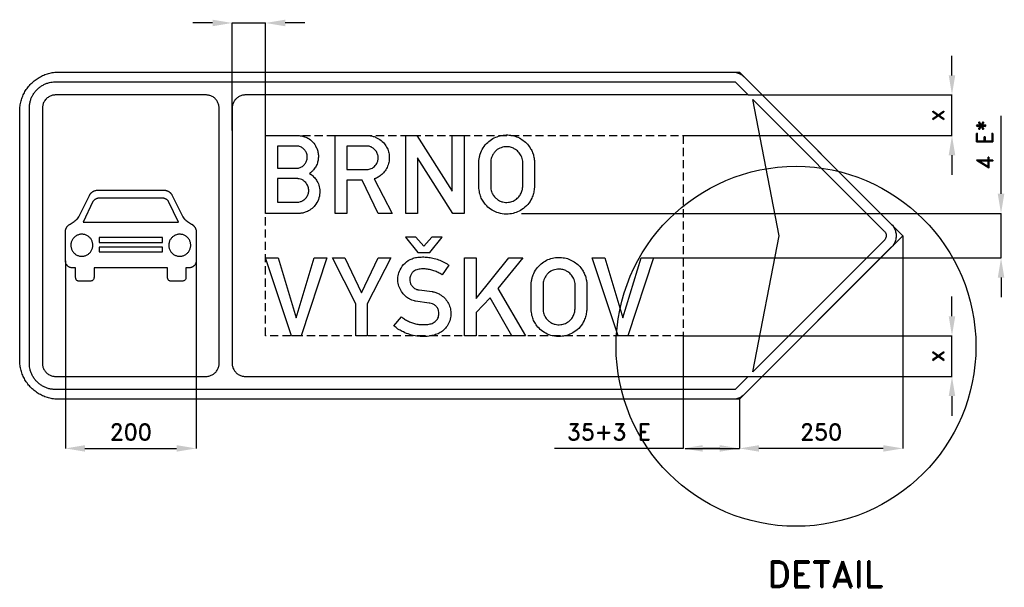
# Model space of a CAD drawing. Header units: millimetres. Extents: x 20 to 1525, y -373 to 1292.
# Tile 1 of 2: x 20 to 1525, y -373 to 494. Entities that reach past the tile are written whole.
import ezdxf

# ---------------------------------------------------------------- set-up
doc = ezdxf.new("R2010")
doc.units = ezdxf.units.MM
doc.header["$LTSCALE"] = 5
doc.linetypes.add('ČÁRKOVANÁX2', pattern=[1.5, 1, -0.5])
doc.layers.add('Kóty', color=2, linetype='Continuous')
doc.layers.add('Značka', color=7, linetype='Continuous')
doc.styles.get("Standard").update_dxf_attribs({"font": 'romand.shx', "height": 25})
doc.dimstyles.new('Standard1', dxfattribs={"dimtxt": 25, "dimasz": 30, "dimexe": 0.18, "dimexo": 0.0625, "dimgap": 12.5, "dimtad": 1, "dimdec": 0, "dimzin": 0, "dimdsep": 46, "dimtxsty": 'Standard', "dimcen": 0.09, "dimadec": 0, "dimazin": 0, "dimtfac": 1, "dimtdec": 0, "dimtofl": 0, "dimtmove": 0, "dimatfit": 3, "dimfxl": 1, "dimtolj": 1, "dimtzin": 0, "dimarcsym": 0})

# ---------------------------------------------------------------- blocks, each defined once
blk = doc.blocks.new('*D4')
at = {"layer": 'Defpoints', "color": 0, "transparency": 16777216}
for p in [(1369.6, 164.5), (1119.6, -85.5), (1119.6, -160.5)]:
    blk.add_point(p, dxfattribs=at)
at = {"layer": 'Kóty', "color": 0, "lineweight": -2, "transparency": 16777216}
for p, q in [((1369.6, 164.4), (1369.6, -160.7)), ((1119.6, -85.6), (1119.6, -160.7)), ((1339.6, -160.5), (1149.6, -160.5))]:
    blk.add_line(p, q, dxfattribs=at)
at = {"layer": 'Kóty', "color": 0, "transparency": 16777216}
for points in [[(1149.6, -155.5), (1149.6, -165.5), (1119.6, -160.5)], [(1339.6, -155.5), (1339.6, -165.5), (1369.6, -160.5)]]:
    blk.add_solid(points, dxfattribs=at)
at = {"layer": 'Kóty', "color": 0, "transparency": 16777216, "insert": (1244.6, -135.5), "char_height": 25, "attachment_point": 5}
blk.add_mtext('\\A1;250', dxfattribs=at)
blk = doc.blocks.new('*D5')
at = {"layer": 'Defpoints', "color": 0, "transparency": 16777216}
for p in [(1033.6, 11.5), (1119.6, -123.1), (1033.6, -160.5)]:
    blk.add_point(p, dxfattribs=at)
at = {"layer": 'Kóty', "color": 0, "lineweight": -2, "transparency": 16777216}
for p, q in [((1033.6, 11.4), (1033.6, -160.7)), ((1119.6, -123.2), (1119.6, -160.7)), ((1033.6, -160.5), (836.9, -160.5)), ((1089.6, -160.5), (1063.6, -160.5))]:
    blk.add_line(p, q, dxfattribs=at)
at = {"layer": 'Kóty', "color": 0, "transparency": 16777216}
for points in [[(1063.6, -155.5), (1063.6, -165.5), (1033.6, -160.5)], [(1089.6, -155.5), (1089.6, -165.5), (1119.6, -160.5)]]:
    blk.add_solid(points, dxfattribs=at)
at = {"layer": 'Kóty', "color": 0, "transparency": 16777216, "insert": (920.3, -135.5), "char_height": 25, "attachment_point": 5}
blk.add_mtext('\\A1;35+3 E', dxfattribs=at)
blk = doc.blocks.new('*D6')
at = {"layer": 'Defpoints', "color": 0, "transparency": 16777216}
for p in [(1133.2, 379.5), (1444.6, 379.5), (1033.6, 317.5)]:
    blk.add_point(p, dxfattribs=at)
at = {"layer": 'Kóty', "color": 0, "lineweight": -2, "transparency": 16777216}
for p, q in [((1444.6, 409.5), (1444.6, 439.5)), ((1133.3, 379.5), (1444.8, 379.5)), ((1033.6, 317.5), (1444.8, 317.5)), ((1444.6, 287.5), (1444.6, 257.5))]:
    blk.add_line(p, q, dxfattribs=at)
at = {"layer": 'Kóty', "color": 0, "transparency": 16777216}
for points in [[(1439.6, 409.5), (1449.6, 409.5), (1444.6, 379.5)], [(1439.6, 287.5), (1449.6, 287.5), (1444.6, 317.5)]]:
    blk.add_solid(points, dxfattribs=at)
at = {"layer": 'Kóty', "color": 0, "transparency": 16777216, "insert": (1419.6, 348.5), "char_height": 25, "attachment_point": 5, "rotation": 90}
blk.add_mtext('\\A1;x', dxfattribs=at)
blk = doc.blocks.new('*D7')
at = {"layer": 'Defpoints', "color": 0, "transparency": 16777216}
for p in [(1033.6, 11.5), (1133.2, -50.5), (1444.6, -50.5)]:
    blk.add_point(p, dxfattribs=at)
at = {"layer": 'Kóty', "color": 0, "lineweight": -2, "transparency": 16777216}
for p, q in [((1444.6, 41.5), (1444.6, 71.5)), ((1033.6, 11.5), (1444.8, 11.5)), ((1133.3, -50.5), (1444.8, -50.5)), ((1444.6, -80.5), (1444.6, -110.5))]:
    blk.add_line(p, q, dxfattribs=at)
at = {"layer": 'Kóty', "color": 0, "transparency": 16777216}
for points in [[(1439.6, 41.5), (1449.6, 41.5), (1444.6, 11.5)], [(1439.6, -80.5), (1449.6, -80.5), (1444.6, -50.5)]]:
    blk.add_solid(points, dxfattribs=at)
at = {"layer": 'Kóty', "color": 0, "transparency": 16777216, "insert": (1419.6, -19.5), "char_height": 25, "attachment_point": 5, "rotation": 90}
blk.add_mtext('\\A1;x', dxfattribs=at)
blk = doc.blocks.new('*D11')
at = {"layer": 'Defpoints', "color": 0, "transparency": 16777216}
for p in [(89.4, 126.3), (289.4, 126.3), (289.4, -160.5)]:
    blk.add_point(p, dxfattribs=at)
at = {"layer": 'Kóty', "color": 0, "lineweight": -2, "transparency": 16777216}
for p, q in [((89.4, 126.3), (89.4, -160.7)), ((289.4, 126.3), (289.4, -160.7)), ((119.4, -160.5), (259.4, -160.5))]:
    blk.add_line(p, q, dxfattribs=at)
at = {"layer": 'Kóty', "color": 0, "transparency": 16777216}
for points in [[(119.4, -155.5), (119.4, -165.5), (89.4, -160.5)], [(259.4, -155.5), (259.4, -165.5), (289.4, -160.5)]]:
    blk.add_solid(points, dxfattribs=at)
at = {"layer": 'Kóty', "color": 0, "transparency": 16777216, "insert": (189.4, -135.5), "char_height": 25, "attachment_point": 5}
blk.add_mtext('\\A1;200', dxfattribs=at)

msp = doc.modelspace()

# ---------------------------------------------------------------- linework, layer by layer
at = {"layer": 'Kóty'}
for p, q in [((314.4, 489.5), (284.4, 489.5)), ((344.4, 325.1), (344.4, 489.7)), ((395.4, 317.6), (395.4, 489.7)), ((455.4, 489.5), (425.4, 489.5)), ((1519.6, 228.5), (1519.6, 347.8)), ((786.4, 198.5), (1519.8, 198.5)), ((988.5, 130.5), (1519.8, 130.5)), ((1519.6, 100.5), (1519.6, 70.5))]:
    msp.add_line(p, q, dxfattribs=at)
for points in [[(344.4, 489.5), (395.4, 489.5)], [(1444.6, 317.5), (1444.6, 379.5)], [(1519.6, 130.5), (1519.6, 198.5)], [(1444.6, -50.5), (1444.6, 11.4)], [(1037, -160.5), (1119.6, -160.5)]]:
    msp.add_lwpolyline(points, dxfattribs=at)
for points in [[(314.4, 494.5), (314.4, 484.5), (344.4, 489.5)], [(425.4, 494.5), (425.4, 484.5), (395.4, 489.5)], [(1514.6, 228.5), (1524.6, 228.5), (1519.6, 198.5)], [(1514.6, 100.5), (1524.6, 100.5), (1519.6, 130.5)]]:
    msp.add_solid(points, dxfattribs=at)
at = {"layer": 'Značka', "color": 5}
for points in [[(225.6, -85.5), (79.6, -85.5), (79.4, -85.5), (79.1, -85.5, -0.03218), (71.4, -85, -0.035443), (63.8, -83.4, -0.036267), (56.4, -80.9, -0.034421), (49.5, -77.4, -0.033721), (43, -73.1, -0.034085), (37.2, -67.9, -0.034209), (32, -62.1, -0.034229), (27.7, -55.6, -0.034044), (24.2, -48.7, -0.033412), (21.7, -41.3, -0.034127), (20.1, -33.7, -0.036745), (19.6, -26), (19.6, -25.7), (19.6, -25.5), (19.6, 354.5), (19.6, 354.7), (19.6, 355, -0.03218), (20.1, 362.7, -0.035443), (21.7, 370.3, -0.036265), (24.2, 377.7, -0.03442), (27.7, 384.6, -0.033723), (32, 391.1, -0.034084), (37.2, 396.9, -0.034207), (43, 402.1, -0.034229), (49.5, 406.4, -0.034048), (56.4, 409.9, -0.033412), (63.8, 412.4, -0.034129), (71.4, 414, -0.036749), (79.1, 414.5), (79.4, 414.5), (79.6, 414.5), (459.6, 414.5), (459.7, 414.5), (1109.2, 414.5), (1109.6, 414.5), (1109.9, 414.5, -0.033639), (1113.1, 414.2, -0.035698), (1116.3, 413.5, -0.035995), (1119.4, 412.4, -0.034194), (1122.3, 410.8, -0.028013), (1124.5, 409.3, -0.030278), (1126.5, 407.6), (1126.7, 407.4), (1126.9, 407.2), (1351.9, 182.2), (1352.1, 181.9), (1352.4, 181.7, -0.033471), (1354.5, 179.2, -0.035562), (1356.2, 176.4, -0.036075), (1357.6, 173.5, -0.034689), (1358.5, 170.3, -0.034177), (1359.1, 167.1, -0.034437), (1359.2, 163.8, -0.034584), (1358.9, 160.6, -0.034578), (1358.2, 157.4, -0.034414), (1357.1, 154.3, -0.033916), (1355.5, 151.4), (1354.1, 149.2), (1352.3, 147.2), (1352.1, 147), (1351.9, 146.8), (1126.9, -78.2), (1126.7, -78.4), (1126.4, -78.6, -0.03342), (1123.9, -80.7, -0.035701), (1121.2, -82.5, -0.036084), (1118.2, -83.9, -0.034165), (1115.1, -84.8, -0.027998), (1112.5, -85.3, -0.030323), (1109.8, -85.5, -0.002662), (1109.5, -85.5), (1109.2, -85.5), (459.6, -85.5), (225.6, -85.5)], [(344.4, 359.5), (344.4, -30.5), (344.4, -30.8), (344.4, -31, 0.033354), (344.6, -33.6, 0.035595), (345.2, -36.2, 0.036119), (346.1, -38.6, 0.034649), (347.4, -41, 0.034101), (348.9, -43.1, 0.034426), (350.6, -45, 0.034572), (352.6, -46.7, 0.034606), (354.9, -48.1, 0.034378), (357.2, -49.2, 0.033762), (359.7, -49.9, 0.028229), (361.8, -50.3, 0.030629), (363.9, -50.5), (364.2, -50.5), (364.4, -50.5), (1133.2, -50.5), (1113.2, -70.5), (74.4, -70.5), (73.9, -70.5), (73.4, -70.5, -0.033588), (68.2, -70, -0.035612), (63, -68.9, -0.036064), (58.1, -67.1, -0.034667), (53.5, -64.6, -0.034134), (49.2, -61.6, -0.034433), (45.4, -58, -0.034558), (42, -54, -0.034597), (39.3, -49.6, -0.034365), (37.1, -44.8, -0.033733), (35.5, -39.8, -0.028224), (34.7, -35.7, -0.030666), (34.4, -31.5), (34.4, -31), (34.4, -30.5), (34.4, 359.5), (34.4, 360), (34.4, 360.5, -0.033589), (34.9, 365.8, -0.035602), (36.1, 370.9, -0.036059), (37.8, 375.8, -0.034676), (40.3, 380.4, -0.034142), (43.3, 384.7, -0.034433), (46.9, 388.5, -0.034543), (50.9, 391.9, -0.034548), (55.3, 394.7, -0.03439), (60.1, 396.9, -0.033974), (65.1, 398.4, -0.028193), (69.2, 399.2, -0.029993), (73.5, 399.5), (73.9, 399.5), (74.4, 399.5), (1113.2, 399.5), (1133.2, 379.5), (364.4, 379.5), (364.1, 379.5), (363.9, 379.5, 0.033365), (361.3, 379.3, 0.035593), (358.7, 378.7, 0.036127), (356.3, 377.8, 0.03466), (354, 376.6, 0.034109), (351.8, 375, 0.034412), (349.9, 373.3, 0.034583), (348.2, 371.3, 0.034612), (346.8, 369, 0.034369), (345.7, 366.7, 0.033751), (345, 364.2, 0.028216), (344.6, 362.1, 0.030627), (344.4, 360), (344.4, 359.7), (344.4, 359.5)], [(304.4, 379.5), (74.4, 379.5), (74.1, 379.5), (73.9, 379.5, 0.033425), (71.3, 379.3, 0.035493), (68.7, 378.7, 0.036027), (66.3, 377.8, 0.034759), (64, 376.6, 0.03421), (61.8, 375, 0.034364), (59.9, 373.3, 0.034492), (58.2, 371.3, 0.034675), (56.8, 369, 0.034389), (55.7, 366.7, 0.033486), (55, 364.2, 0.028231), (54.6, 362.1, 0.031352), (54.4, 360), (54.4, 359.7), (54.4, 359.5), (54.4, -30.5), (54.4, -30.8), (54.4, -31, 0.033299), (54.6, -33.6, 0.035635), (55.2, -36.2, 0.036188), (56.1, -38.6, 0.034686), (57.4, -41, 0.034087), (58.9, -43.1, 0.034364), (60.6, -45, 0.034534), (62.6, -46.7, 0.034709), (64.9, -48.1, 0.034419), (67.2, -49.2, 0.033475), (69.7, -49.9, 0.028212), (71.8, -50.3, 0.031355), (73.9, -50.5), (74.2, -50.5), (74.4, -50.5), (304.4, -50.5), (304.7, -50.5), (304.9, -50.5, 0.033358), (307.5, -50.3, 0.035597), (310.1, -49.7, 0.036115), (312.5, -48.8, 0.034658), (314.9, -47.6, 0.034104), (317, -46, 0.034422), (318.9, -44.3, 0.034579), (320.6, -42.3, 0.034616), (322, -40, 0.034374), (323.1, -37.7, 0.033751), (323.9, -35.2, 0.028218), (324.3, -33.1, 0.030629), (324.4, -31), (324.4, -30.7), (324.4, -30.5), (324.4, 359.5), (324.4, 359.8), (324.4, 360, 0.033367), (324.2, 362.6, 0.035593), (323.6, 365.2, 0.036127), (322.7, 367.6, 0.03466), (321.5, 369.9, 0.034109), (320, 372.1, 0.034412), (318.2, 374, 0.034583), (316.2, 375.7, 0.034612), (314, 377.1, 0.034369), (311.6, 378.2, 0.033751), (309.1, 378.9, 0.02823), (307, 379.3, 0.030642), (304.9, 379.5), (304.6, 379.5), (304.4, 379.5)], [(395.4, 198.5), (395.4, 317.5), (444.3, 317.5, -0.002348), (445.5, 317.5, -0.006962), (446.7, 317.4, -0.053523), (453.5, 316.2, -0.058867), (459.8, 313.6, -0.084097), (467.6, 307.6, -0.083987), (473, 299.5, -0.052896), (475.2, 293.8, -0.048086), (476.1, 287.7, -0.047689), (475.9, 281.6, -0.051694), (474.6, 275.6, -0.057813), (471.8, 269.4, -0.056931), (467.7, 264, -0.018995), (466.1, 262.5, -0.019181), (464.5, 261, -0.007473), (463.6, 260.3), (462.7, 259.6), (463.9, 258.7, -0.007162), (465.1, 257.9, -0.045543), (470, 253.3, -0.053979), (474, 247.9, -0.07743), (477.5, 239.3, -0.07633), (478.3, 230.1, -0.084936), (476.2, 219.8, -0.08272), (470.8, 210.7, -0.067286), (464.8, 204.8, -0.067555), (457.4, 200.8, -0.045465), (452.2, 199.1, -0.048766), (446.8, 198.5, -0.00711), (445.8, 198.5, -0.002371), (444.8, 198.5), (395.4, 198.5)], [(501.6, 198.5), (501.6, 317.5), (551.7, 317.5), (552.4, 317.5, -0.005438), (553.1, 317.5, -0.052875), (558.7, 316.7, -0.045257), (564.1, 314.7, -0.068747), (572.1, 310, -0.074107), (578.4, 303.2, -0.062854), (582.1, 296.5, -0.059657), (584.1, 289, -0.055139), (584.5, 281.8, -0.055184), (583.3, 274.7, -0.062303), (580.3, 267.1, -0.063041), (575.5, 260.4, -0.052749), (570.5, 255.9, -0.055202), (564.8, 252.6, -0.01141), (563.2, 251.9, -0.003791), (561.5, 251.3), (588.9, 198.5), (567.5, 198.5), (543.2, 249.5), (519.7, 249.5), (519.7, 198.5), (501.6, 198.5)], [(721.4, 277.1), (721.4, 278.1), (721.5, 279, -0.030684), (722.2, 284, -0.031065), (723.4, 288.9, -0.066294), (728, 298.7, -0.06848), (735, 307, -0.061858), (742.8, 312.8, -0.059928), (751.7, 316.5, -0.057342), (760.8, 318.3, -0.057582), (770.2, 317.9, -0.056911), (779.1, 315.7, -0.057496), (787.3, 311.4, -0.055367), (794.2, 305.9, -0.053454), (799.7, 298.9, -0.043036), (803, 292.9, -0.048854), (805.2, 286.4, -0.022736), (805.9, 282.9, -0.012946), (806.3, 279.3), (806.3, 278.8), (806.4, 278.2), (806.4, 238.3), (806.3, 237.4), (806.2, 236.5, -0.035784), (804.9, 229.1, -0.047836), (802.4, 222, -0.07879), (796.1, 212.1, -0.073097), (787, 204.4, -0.060122), (778.4, 200, -0.059852), (769, 197.8, -0.071109), (757.3, 197.9, -0.074188), (746.1, 201.3, -0.066039), (737.3, 206.6, -0.061693), (730.1, 214, -0.047092), (726, 220.4, -0.053883), (723.2, 227.4, -0.03021), (722.2, 232, -0.017685), (721.6, 236.8), (721.5, 237.8), (721.4, 238.9), (721.4, 277.1)], [(413.5, 301.5), (413.5, 267.6), (442.1, 267.6, 0.005359), (443.2, 267.6, 0.016006), (444.3, 267.6, 0.091638), (449.4, 269.1, 0.080738), (453.8, 272.2, 0.081309), (457.1, 276.4, 0.086094), (458.9, 281.4, 0.08746), (459.1, 286.9, 0.085844), (457.4, 292.1, 0.081932), (454.4, 296.4, 0.07864), (450.1, 299.6, 0.04672), (447.5, 300.8, 0.054015), (444.7, 301.4, 0.00915), (444.1, 301.5), (443.5, 301.5), (413.5, 301.5)], [(519.7, 301.5), (519.7, 265.4), (548.9, 265.4, 0.002019), (549.6, 265.4, 0.006014), (550.4, 265.4, 0.040787), (553.7, 266, 0.049419), (556.9, 267, 0.110772), (563.1, 271.6, 0.114757), (566.8, 278.4, 0.085167), (567.6, 283.7, 0.080084), (566.7, 288.9, 0.084089), (564.1, 294.1, 0.08123), (559.8, 298.2, 0.067103), (555.9, 300.5, 0.082125), (551.5, 301.4, 0.008028), (551, 301.4), (550.5, 301.5), (519.7, 301.5)], [(739.5, 277), (739.5, 238.9), (739.6, 238.2), (739.6, 237.5, 0.037583), (740.3, 233.7, 0.041679), (741.5, 230.1, 0.062886), (744.3, 225.2, 0.060177), (748.2, 221.1, 0.059406), (752.8, 218, 0.064329), (757.9, 216.1, 0.050512), (762.2, 215.4, 0.044565), (766.5, 215.6, 0.07391), (773.8, 217.5, 0.085007), (780.2, 221.6, 0.073642), (784.4, 226.5, 0.063583), (787.1, 232.4, 0.03321), (788, 235.3, 0.042657), (788.3, 238.3), (788.4, 238.7), (788.4, 239), (788.4, 276.9), (788.4, 277.6), (788.4, 278.3, 0.062616), (787.7, 282.4, 0.048328), (786.1, 286.4, 0.076906), (781.7, 292.8, 0.083786), (775.6, 297.4, 0.069869), (769.9, 299.7, 0.066672), (763.7, 300.4, 0.088521), (755.3, 298.9, 0.098119), (748, 294.6, 0.062853), (744.3, 290.6, 0.051398), (741.7, 286, 0.039543), (740.3, 282.2, 0.050765), (739.6, 278.3), (739.5, 277.7), (739.5, 277)], [(413.6, 251.7), (413.6, 215.6), (442.2, 215.6, 0.003622), (443.2, 215.7, 0.010881), (444.3, 215.7, 0.058719), (448.6, 216.5, 0.063108), (452.6, 218.3, 0.08407), (457, 221.9, 0.085721), (460, 226.8, 0.082256), (461.3, 232.1, 0.080975), (460.9, 237.5, 0.088838), (458.6, 243.2, 0.084244), (454.5, 247.8, 0.065602), (450.7, 250.2, 0.080393), (446.6, 251.5, 0.01835), (445.4, 251.6, 0.006083), (444.2, 251.7), (413.6, 251.7)], [(240.7, 234.1), (241.9, 233.9, -0.013012), (243.1, 233.7, -0.017192), (244.1, 233.4, -0.021799), (245, 233.1, -0.025091), (246.1, 232.7, -0.021054), (247.1, 232.1, -0.020117), (248.1, 231.5, -0.020297), (249.1, 230.7, -0.019785), (249.9, 230, -0.023048), (250.6, 229.2, -0.023325), (251.3, 228.4, -0.01923), (251.9, 227.4, -0.010075), (252.3, 226.7), (252.8, 226), (268.9, 193.5), (271, 190.4), (271.4, 190.1), (271.7, 189.7), (272.1, 189.3), (272.5, 188.9), (272.9, 188.5), (273.3, 188.2), (273.7, 187.9), (274.1, 187.6), (274.5, 187.3), (274.8, 187.1, 0.009015), (275.5, 186.6), (276.1, 186.2), (282.2, 182.3, -0.004221), (283.1, 181.7, -0.012701), (284, 181.1, -0.021035), (284.9, 180.3, -0.025349), (285.8, 179.5, -0.02355), (286.5, 178.6, -0.020274), (287.1, 177.7, -0.017581), (287.6, 176.8, -0.017438), (288.1, 175.9, -0.016412), (288.5, 175.1, -0.019925), (288.8, 174.3, -0.023317), (289.1, 173.2, -0.015352), (289.3, 172.1), (289.3, 171.6), (289.4, 171.1), (289.4, 126.3, -0.006993), (289.2, 125, -0.021109), (289, 123.7, -0.033775), (288.6, 122.2, -0.040464), (288, 120.9, -0.037392), (287.2, 119.7, -0.031858), (286.3, 118.7, -0.027655), (285.4, 117.8, -0.027511), (284.4, 117.1, -0.025952), (283.4, 116.5, -0.031407), (282.4, 116.1, -0.037202), (281.1, 115.7, -0.024636), (279.7, 115.4, -0.006463), (279.1, 115.3, -0.002132), (278.4, 115.3), (273.7, 115.3), (273.7, 100.5, -0.0147), (273.6, 99.5, -0.044461), (273.3, 98.5, -0.079454), (272.6, 97.1, -0.085259), (271.5, 96, -0.08261), (269.9, 95.3, -0.025881), (268.2, 94.9), (251.1, 94.9, -0.019329), (249.7, 95.2, -0.059564), (248.4, 95.7, -0.076958), (247.2, 96.6, -0.081072), (246.3, 97.8, -0.063468), (245.9, 99.1, -0.020498), (245.6, 100.5), (245.6, 115.3), (133.2, 115.3), (133.2, 100.5, -0.014127), (133, 99.5, -0.042564), (132.8, 98.5, -0.079388), (132, 97.1, -0.085962), (130.9, 96, -0.078904), (129.4, 95.3, -0.024868), (127.7, 94.9), (110.6, 94.9, -0.020532), (109.2, 95.2, -0.063627), (107.8, 95.7, -0.077203), (106.6, 96.6, -0.081571), (105.8, 97.9, -0.064438), (105.3, 99.2, -0.020771), (105.1, 100.5), (105.1, 115.3), (100.4, 115.3), (99.6, 115.4), (98.8, 115.5, -0.024106), (97.5, 115.7, -0.036617), (96.3, 116.1, -0.030872), (95.4, 116.5, -0.02438), (94.5, 117.1, -0.028168), (93.4, 117.9, -0.029212), (92.4, 118.8, -0.033964), (91.5, 119.9, -0.03994), (90.7, 121.1, -0.041731), (90.1, 122.5, -0.033838), (89.7, 124, -0.017783), (89.5, 125.2, -0.005938), (89.4, 126.3), (89.4, 171.1, -0.001648), (89.5, 171.7, -0.004946), (89.6, 172.3, -0.015082), (89.8, 173.4, -0.023047), (90.1, 174.4, -0.019612), (90.4, 175.2, -0.0154), (90.7, 175.9, -0.017834), (91.2, 176.9, -0.018588), (91.8, 177.8, -0.021618), (92.4, 178.8, -0.025128), (93.2, 179.6, -0.026022), (94.1, 180.5, -0.020993), (95.1, 181.2), (95.8, 181.8), (96.6, 182.3), (102.7, 186.2), (103.4, 186.6), (104, 187.1), (104.3, 187.3), (104.7, 187.6), (105.1, 187.9), (105.5, 188.2), (105.9, 188.6), (106.4, 189), (106.8, 189.4), (107.2, 189.8), (107.5, 190.1), (107.8, 190.4), (109.9, 193.5), (126.1, 226), (126.4, 226.5), (126.7, 227.1, -0.016402), (127.3, 228.1, -0.024952), (128, 229, -0.021232), (128.6, 229.7, -0.016824), (129.3, 230.3, -0.019526), (130.2, 231.1, -0.02023), (131.2, 231.8, -0.023454), (132.3, 232.4, -0.027225), (133.4, 233, -0.028186), (134.7, 233.4, -0.022767), (136, 233.7), (137.1, 233.9), (138.1, 234.1), (240.7, 234.1)], [(262.1, 185), (247.3, 216.8), (246.8, 217.3), (246.4, 217.8, 0.01774), (245.6, 218.7, 0.027597), (244.7, 219.4, 0.02445), (243.9, 220, 0.019417), (243, 220.4, 0.018159), (242.1, 220.9, 0.0188), (241.2, 221.3, 0.018369), (240.3, 221.5, 0.021069), (239.4, 221.7, 0.021381), (238.5, 221.9, 0.017939), (237.6, 222), (236.9, 222), (236.1, 222), (142.7, 222), (141.8, 222), (141, 221.9), (140.1, 221.9), (139.2, 221.7), (138.4, 221.5), (137.5, 221.2), (136.6, 220.9), (135.8, 220.4, 0.020555), (134.9, 219.9, 0.025137), (134.1, 219.3, 0.028255), (133.1, 218.5, 0.017866), (132.3, 217.6), (131.9, 217.2), (131.5, 216.8), (116.7, 185), (262.1, 185)], [(131.4, 149.9, 0.009645), (131.2, 152, 0.029236), (130.9, 154, 0.038482), (130.2, 156.1, 0.034253), (129.2, 158.1, 0.033135), (128.1, 160, 0.034364), (126.6, 161.6, 0.03468), (125, 163.1, 0.034408), (123.2, 164.3, 0.034365), (121.2, 165.3, 0.034406), (119.1, 166.1, 0.034409), (117, 166.5, 0.034402), (114.8, 166.7, 0.034414), (112.6, 166.6, 0.034432), (110.4, 166.2, 0.034423), (108.3, 165.5, 0.034407), (106.4, 164.6, 0.03442), (104.5, 163.4, 0.034416), (102.9, 161.9, 0.034418), (101.4, 160.3, 0.034415), (100.1, 158.5, 0.034416), (99.1, 156.5, 0.034417), (98.4, 154.5, 0.034416), (97.9, 152.3, 0.034417), (97.8, 150.1, 0.034417), (97.9, 147.9, 0.034417), (98.3, 145.8, 0.034411), (99, 143.7, 0.034409), (99.9, 141.7, 0.034413), (101.1, 139.8, 0.034419), (102.5, 138.2, 0.034421), (104.2, 136.7, 0.034423), (106, 135.4, 0.034413), (107.9, 134.4, 0.034416), (110, 133.7, 0.034413), (112.2, 133.2, 0.03441), (114.4, 133.1, 0.034415), (116.6, 133.2, 0.034417), (118.7, 133.6, 0.034418), (120.8, 134.3, 0.034419), (122.8, 135.2, 0.034413), (124.6, 136.4, 0.034379), (126.3, 137.8, 0.034411), (127.8, 139.5, 0.034574), (129, 141.3, 0.03441), (130, 143.3, 0.033696), (130.8, 145.3, 0.03447), (131.2, 147.5, 0.037297), (131.4, 149.7), (131.4, 149.8), (131.4, 149.9)], [(281, 149.9, 0.009634), (280.9, 152, 0.029239), (280.5, 154, 0.038495), (279.9, 156.1, 0.034259), (278.9, 158.1, 0.033141), (277.7, 160, 0.034357), (276.3, 161.6, 0.034666), (274.6, 163.1, 0.034398), (272.8, 164.3, 0.034365), (270.9, 165.3, 0.034409), (268.8, 166.1, 0.034408), (266.6, 166.5, 0.034403), (264.5, 166.7, 0.034414), (262.3, 166.6, 0.034432), (260.1, 166.2, 0.034424), (258, 165.5, 0.034409), (256, 164.6, 0.034416), (254.2, 163.4, 0.034414), (252.5, 161.9, 0.034424), (251, 160.3, 0.034415), (249.8, 158.5, 0.034419), (248.8, 156.5, 0.03441), (248.1, 154.5, 0.034419), (247.6, 152.3, 0.034424), (247.4, 150.1, 0.034413), (247.5, 147.9, 0.03441), (247.9, 145.8, 0.034414), (248.6, 143.7, 0.034406), (249.6, 141.7, 0.034404), (250.8, 139.8, 0.034413), (252.2, 138.2, 0.034419), (253.8, 136.7, 0.034425), (255.6, 135.4, 0.034413), (257.6, 134.4, 0.034415), (259.7, 133.7, 0.034414), (261.8, 133.2, 0.034411), (264, 133.1, 0.034415), (266.2, 133.2, 0.034416), (268.4, 133.6, 0.034416), (270.5, 134.3, 0.034419), (272.4, 135.2, 0.034413), (274.3, 136.4, 0.034377), (276, 137.8, 0.034411), (277.4, 139.5, 0.034569), (278.7, 141.3, 0.034398), (279.7, 143.3, 0.033699), (280.4, 145.3, 0.034477), (280.9, 147.5, 0.037294), (281, 149.7), (281, 149.8), (281, 149.9)], [(603, 40.7), (604.2, 39.7), (605.3, 38.8, 0.039106), (610.8, 35.2, 0.032086), (616.7, 32.4, 0.032642), (623.1, 30.2, 0.039894), (629.7, 29, 0.024482), (634.1, 28.6, 0.014327), (638.6, 28.7, 0.035315), (645.3, 29.3, 0.084151), (651.6, 31.3, 0.055211), (654.5, 33.2, 0.056037), (657, 35.7, 0.057309), (658.9, 38.6, 0.056894), (660, 41.9, 0.062813), (660.5, 45.7, 0.064403), (660, 49.5, 0.085856), (658, 54.3, 0.089187), (654.4, 58.1, 0.071828), (650.7, 60.3, 0.059301), (646.5, 61.5), (646, 61.6), (645.5, 61.6), (624.8, 64.3), (623.9, 64.5), (623.1, 64.8, -0.017774), (619.1, 66.1, -0.032305), (615.2, 67.9, -0.062176), (609.4, 71.9, -0.055272), (604.6, 77.2, -0.06882), (600, 85.2, -0.072901), (597.8, 94.2, -0.074668), (598.1, 103.4, -0.072257), (601, 112.2, -0.094612), (608.6, 122.7, -0.103596), (619.3, 129.3, -0.055212), (626.2, 131.3, -0.0351), (633.2, 131.9, -0.029411), (641.2, 131.8, -0.030641), (649, 130.7, -0.032941), (657.6, 128.4, -0.029914), (665.7, 125.1, -0.019576), (669.9, 123.1, -0.028931), (673.8, 120.6), (674.5, 120.1), (675.3, 119.5), (665.1, 104.9), (663.8, 105.7), (662.4, 106.5, 0.031822), (656.1, 109.6, 0.035481), (649.5, 111.9, 0.037911), (642.7, 113.3, 0.035614), (635.7, 113.7, 0.056956), (628.2, 113, 0.118692), (621.7, 109.9, 0.089585), (618.4, 106.3, 0.077154), (616.4, 101.8, 0.050938), (615.8, 98.7, 0.055001), (615.9, 95.6, 0.07658), (617.1, 91.2, 0.070205), (619.5, 87.4, 0.053209), (621.9, 85, 0.057418), (624.7, 83.2, 0.030552), (626.2, 82.5, 0.032952), (627.8, 82.1, 0.019622), (629, 81.9), (630.2, 81.7), (649.9, 79.1), (650.6, 79), (651.2, 78.9, -0.057678), (656.8, 77.4, -0.045354), (661.9, 74.8, -0.062107), (668.8, 69.5, -0.068459), (674, 62.6, -0.067354), (677.4, 54.9, -0.064546), (678.6, 46.6, -0.073542), (677.6, 37, -0.075695), (673.9, 28.1, -0.065673), (668.9, 21.5, -0.066684), (662.4, 16.5, -0.056085), (655.4, 13.3, -0.038292), (647.9, 11.4, -0.0422), (637.2, 10.4, -0.042476), (626.5, 11.1, -0.04068), (616, 13.5, -0.03691), (606, 17.4, -0.028961), (599.4, 20.9, -0.03895), (593.4, 25.2), (592.4, 26.1), (591.3, 27), (603, 40.7)], [(801.4, 90.1), (801.4, 91.1), (801.5, 92, -0.030661), (802.2, 97, -0.031064), (803.4, 101.9, -0.066299), (808, 111.7, -0.068476), (815, 120, -0.061855), (822.8, 125.8, -0.059929), (831.6, 129.5, -0.057343), (840.8, 131.3, -0.05758), (850.1, 130.9, -0.056911), (859.1, 128.7, -0.057499), (867.2, 124.5, -0.055379), (874.2, 118.9, -0.05346), (879.7, 111.9, -0.04302), (883, 105.9, -0.048855), (885.2, 99.4, -0.022703), (885.8, 95.9), (886.3, 92.3), (886.3, 91.8), (886.4, 91.2), (886.4, 51.3), (886.3, 50.4), (886.2, 49.5, -0.035768), (884.9, 42.1, -0.047843), (882.4, 35, -0.078797), (876.1, 25.1, -0.073102), (867, 17.4, -0.060118), (858.4, 13, -0.059848), (849, 10.8, -0.071111), (837.3, 10.9, -0.074185), (826.1, 14.3, -0.066043), (817.3, 19.6, -0.061698), (810.1, 27, -0.047078), (806, 33.4, -0.053867), (803.2, 40.4, -0.030224), (802.2, 45, -0.017673), (801.6, 49.8), (801.5, 50.9), (801.4, 51.9), (801.4, 90.1)], [(819.5, 90), (819.5, 51.9), (819.5, 51.2), (819.6, 50.5, 0.037599), (820.2, 46.7, 0.041692), (821.5, 43.1, 0.062906), (824.3, 38.2, 0.060175), (828.2, 34.1, 0.059423), (832.8, 31, 0.064326), (837.9, 29.1, 0.050521), (842.2, 28.4, 0.044567), (846.5, 28.6, 0.073912), (853.8, 30.5, 0.085003), (860.2, 34.6, 0.073624), (864.4, 39.5, 0.063575), (867.1, 45.4, 0.03321), (868, 48.3, 0.042658), (868.3, 51.3), (868.3, 51.7), (868.4, 52), (868.4, 89.9), (868.4, 90.6), (868.4, 91.3, 0.0626), (867.7, 95.4, 0.048312), (866.1, 99.4, 0.076904), (861.7, 105.8, 0.083777), (855.6, 110.4, 0.069864), (849.9, 112.7, 0.066672), (843.7, 113.4, 0.08852), (835.2, 111.9, 0.098122), (828, 107.6, 0.062838), (824.3, 103.6, 0.051401), (821.7, 99, 0.039513), (820.3, 95.2, 0.050735), (819.6, 91.3), (819.5, 90.7), (819.5, 90)]]:
    msp.add_lwpolyline(points, format="xyb", dxfattribs=at)
at = {"layer": 'Značka', "color": 7}
msp.add_lwpolyline([(1109.2, 414.5), (1119.6, 414.5), (1369.6, 164.5), (1119.6, -85.5), (1109.2, -85.5)], dxfattribs=at)
at = {"layer": 'Značka', "color": 5}
for points in [[(1341.1, 157.4), (1140.3, -43.4), (1180.3, 164.5), (1140.3, 372.4), (1341.1, 171.6), (1341.2, 171.5), (1341.3, 171.4), (1342.1, 170.4), (1342.8, 169.3), (1343.4, 168.1), (1343.8, 166.8), (1344, 165.5), (1344, 164.2), (1343.9, 162.9), (1343.6, 161.7), (1343.2, 160.4), (1342.6, 159.3), (1342, 158.4), (1341.3, 157.6), (1341.2, 157.5), (1341.1, 157.4)], [(609.7, 198.5), (609.7, 317.5), (626.8, 317.5), (680.8, 232.6), (680.8, 317.5), (699.1, 317.5), (698.9, 198.5), (681.9, 198.5), (627.7, 283.3), (627.7, 198.5), (609.7, 198.5)], [(237.9, 154.3), (237.9, 161.8), (140.9, 161.8), (140.9, 154.3), (237.9, 154.3)], [(628.3, 139), (646.3, 139), (665.5, 162.4), (649.5, 162.4), (637.3, 148.6), (625.1, 162.4), (609.2, 162.4), (628.3, 139)], [(237.9, 139.9), (237.9, 147), (140.9, 147), (140.9, 139.9), (237.9, 139.9)], [(434.8, 11.5), (395.4, 130.5), (414.7, 130.5), (442.3, 39.1), (469.9, 130.5), (489.1, 130.5), (449.8, 11.5), (434.8, 11.5)], [(533.6, 11.5), (533.6, 60.5), (497.5, 130.5), (516.7, 130.5), (542.2, 77.4), (567.7, 130.5), (586.9, 130.5), (550.7, 60.5), (550.7, 11.5), (533.6, 11.5)], [(699.4, 11.5), (699.4, 130.5), (717.4, 130.5), (717.4, 68.8), (767.4, 130.5), (788.7, 130.5), (750.4, 83.7), (792.9, 11.5), (771.7, 11.5), (738.6, 69.8), (717.4, 47.4), (717.4, 11.5), (699.4, 11.5)], [(934.2, 11.5), (894.8, 130.5), (914.1, 130.5), (941.7, 39.1), (969.3, 130.5), (988.5, 130.5), (949.2, 11.5), (934.2, 11.5)]]:
    msp.add_lwpolyline(points, dxfattribs=at)
at = {"layer": 'Značka', "color": 6, "linetype": 'ČÁRKOVANÁX2', "ltscale": 2.5}
msp.add_lwpolyline([(395.4, 11.5), (395.4, 317.5), (1033.6, 317.5), (1033.6, 11.5), (395.4, 11.5)], dxfattribs=at)
at = {"layer": 'Značka', "color": 7}
msp.add_circle((1206.2, -4.5), 275, dxfattribs=at)

# ---------------------------------------------------------------- texts
at = {"layer": 'Kóty', "insert": (1494.6, 303.1), "char_height": 25, "attachment_point": 5, "rotation": 90}
msp.add_mtext('\\A1;4 E*', dxfattribs=at)
at = {"layer": 'Značka', "color": 7, "insert": (1250.5, -352.7), "char_height": 40, "attachment_point": 5}
msp.add_mtext('\\A1;DETAIL', dxfattribs=at)

# ---------------------------------------------------------------- dimensions: what is measured, and where the dimension line sits
at = {"layer": 'Kóty'}
for base, p1, p2, picture, middle in [((1444.6, 379.5), (1033.6, 317.5), (1133.2, 379.5), '*D6', (1419.6, 348.5)), ((1444.6, -50.5), (1033.6, 11.5), (1133.2, -50.5), '*D7', (1419.6, -19.5))]:
    dim = msp.add_linear_dim(base=base, p1=p1, p2=p2, angle=90, text='x', dimstyle='Standard1', dxfattribs=at)
    dim.commit()
    dim.dimension.update_dxf_attribs({"geometry": picture, "text_midpoint": middle})
for base, p1, p2, picture, middle in [((1119.6, -160.5), (1369.6, 164.5), (1119.6, -85.5), '*D4', (1244.6, -135.5)), ((289.4, -160.5), (89.4, 126.3), (289.4, 126.3), '*D11', (189.4, -135.5))]:
    dim = msp.add_linear_dim(base=base, p1=p1, p2=p2, dimstyle='Standard1', dxfattribs=at)
    dim.commit()
    dim.dimension.update_dxf_attribs({"geometry": picture, "text_midpoint": middle})
dim = msp.add_linear_dim(base=(1033.6, -160.5), p1=(1119.6, -123.1), p2=(1033.6, 11.5), text='35+3 E', dimstyle='Standard1', dxfattribs=at)
dim.commit()
dim.dimension.update_dxf_attribs({"geometry": '*D5', "text_midpoint": (920.3, -135.5)})

doc.saveas('drawing.dxf')
